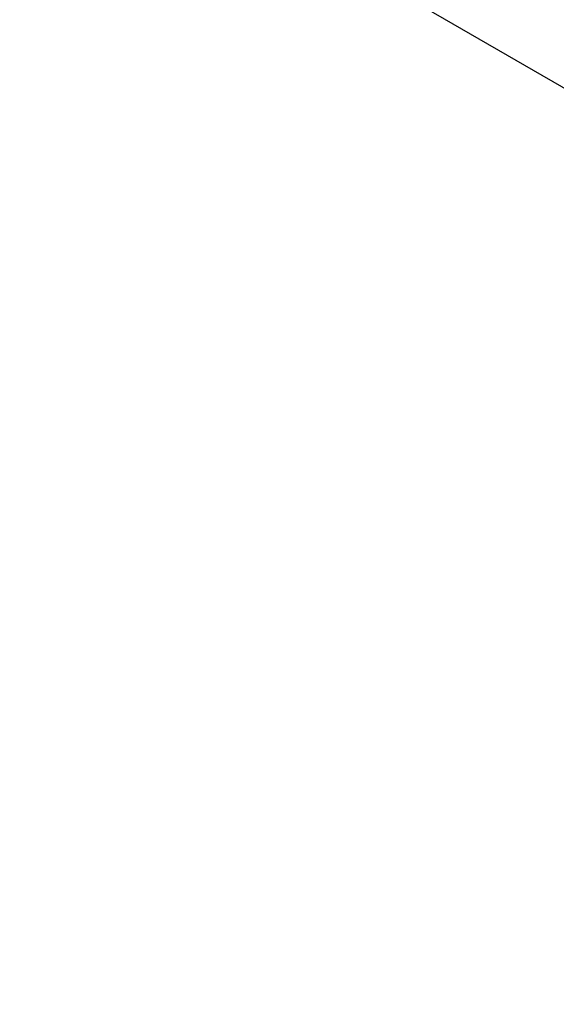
# Model space of a CAD drawing. Header units: millimetres. Extents: x -0.66 to 0.91, y -0.4 to 0.64.
# Tile 205 of 241: x 0.6229 to 0.6506, y 0.2848 to 0.3354. Entities that reach past the tile are written whole.
import ezdxf

# ---------------------------------------------------------------- set-up
doc = ezdxf.new("R2010")
doc.units = ezdxf.units.MM
doc.layers.add('FORMAT', color=7, linetype='Continuous')

msp = doc.modelspace()

# ---------------------------------------------------------------- linework, layer by layer
at = {"layer": 'FORMAT', "color": 7, "linetype": 'Continuous', "lineweight": 25}
msp.add_line((0.581911, 0.371784), (0.717866, 0.293299), dxfattribs=at)
for points, knots in [([(0.717734, 0.305866), (0.713364, 0.308341), (0.69941, 0.316244), (0.675965, 0.329628), (0.637566, 0.351722), (0.608945, 0.368504), (0.589745, 0.379761)], [0, 0, 0, 0, 0.101493, 0.324005, 0.546518, 1, 1, 1, 1]), ([(0.589379, 0.378542), (0.59408, 0.375755), (0.608185, 0.367394), (0.631788, 0.353555), (0.669772, 0.331526), (0.698544, 0.315273), (0.71775, 0.304424)], [0, 0, 0, 0, 0.1109256, 0.3327772, 0.5546289, 1, 1, 1, 1]), ([(0.586324, 0.289588), (0.588509, 0.286644), (0.592884, 0.280751), (0.599422, 0.273085), (0.605712, 0.266367), (0.61272, 0.259544), (0.621117, 0.252278), (0.631063, 0.244884), (0.64145, 0.238335), (0.652208, 0.232677), (0.663272, 0.227942), (0.673998, 0.224341), (0.684312, 0.221703), (0.693424, 0.220013), (0.701866, 0.218924), (0.707038, 0.218583), (0.709614, 0.218413)], [0, 0, 0, 0, 0.069913, 0.139967, 0.194875, 0.24973, 0.33286, 0.416213, 0.499995, 0.583742, 0.667148, 0.750521, 0.820736, 0.890985, 0.945689, 1, 1, 1, 1]), ([(0.604887, 0.287939), (0.609042, 0.285151), (0.620977, 0.277141), (0.640732, 0.264998), (0.664094, 0.251487), (0.687421, 0.238993), (0.70289, 0.231563), (0.710626, 0.227847)], [0, 0, 0, 0, 0.117745, 0.33825, 0.558904, 0.779409, 1, 1, 1, 1])]:
    msp.add_open_spline(points, degree=3, knots=knots, dxfattribs=at)

doc.saveas('drawing.dxf')
